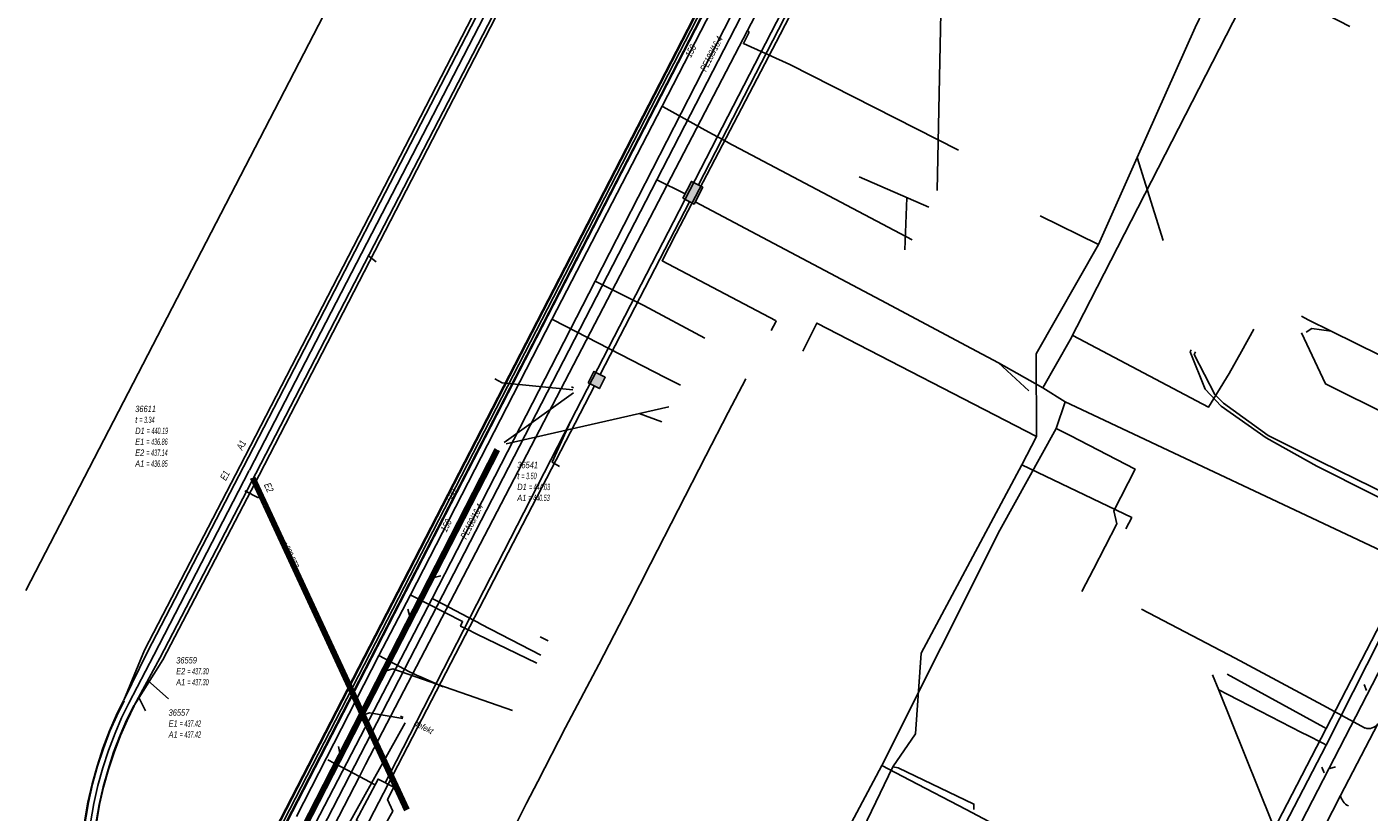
# Model space of a CAD drawing. Header units: metres. Extents: x 2695563 to 2696938, y 1260544 to 1262032.
# Tile 115 of 256: x 2696481 to 2696587, y 1261041 to 1261103. Entities that reach past the tile are written whole.
import ezdxf

# ---------------------------------------------------------------- set-up
doc = ezdxf.new("R2010")
doc.units = ezdxf.units.M
doc.linetypes.add('AUSGEZOGEN', pattern=[0])
for name, color, linetype in [('AW_LK_ Haltung Text', 7, 'AUSGEZOGEN'), ('AW_LK_Ein-Auslauftext', 24, 'AUSGEZOGEN'), ('AW_LK_Haltung', 24, 'AUSGEZOGEN'), ('AW_LK_Normschacht Text', 24, 'AUSGEZOGEN'), ('AW_LK_Trasselinie', 24, 'AUSGEZOGEN'), ('EW_LK_Bauwerk_FL_Linie_Punkt', 1, 'AUSGEZOGEN'), ('EW_LK_Trasseabs', 1, 'AUSGEZOGEN'), ('FM_LK_SW_BAUWERK', 94, 'AUSGEZOGEN'), ('FM_LK_SW_TRASSEKANTE', 94, 'AUSGEZOGEN'), ('GA_LK_Leitung', 32, 'AUSGEZOGEN'), ('GA_LK_Leitung_Text', 32, 'AUSGEZOGEN'), ('TV_LK_LEITUNG', 92, 'AUSGEZOGEN'), ('WA_LK_Leitung', 171, 'AUSGEZOGEN'), ('WA_LK_Leitung_Text', 171, 'AUSGEZOGEN')]:
    doc.layers.add(name, color=color, linetype=linetype)
doc.styles.add('ARIAL', font='arial.ttf')

# ---------------------------------------------------------------- blocks, each defined once
blk = doc.blocks.new('COMPLEXOBJECT_2083')
at = {"layer": 'EW_LK_Trasseabs', "color": 1, "linetype": 'AUSGEZOGEN', "transparency": 33554687}
blk.add_line((6538.95, 11079.57), (6539.31, 11080.26), dxfattribs=at)
blk.add_lwpolyline([(6539.29, 11080.38), (6530.34, 11085.07), (6531.46, 11087.21), (6539.64, 11102.9), (6589.84, 11200)], dxfattribs=at)
blk.add_arc((6539.25, 11080.31), 0.0801, 324.0716, 56.8033, dxfattribs=at)
blk = doc.blocks.new('COMPLEXOBJECT_2103')
at = {"layer": 'EW_LK_Trasseabs', "color": 1, "linetype": 'AUSGEZOGEN', "transparency": 33554687}
blk.add_lwpolyline([(6553.7, 11093.79), (6540.4, 11100.53), (6536.75, 11102.18), (6537.16, 11102.98)], dxfattribs=at)
blk.add_arc((6537, 11103.06), 0.179, 335.5165, 64.9557, dxfattribs=at)
blk = doc.blocks.new('COMPLEXOBJECT_2727')
at = {"layer": 'EW_LK_Trasseabs', "color": 1, "linetype": 'AUSGEZOGEN', "transparency": 33554687}
blk.add_line((6585.75, 11048.27), (6582.42, 11050.06), dxfattribs=at)
blk.add_arc((6586.02, 11049.13), 0.899, 252.5681, 323.5029, dxfattribs=at)

msp = doc.modelspace()

# ---------------------------------------------------------------- hatches: boundary and pattern name
at = {"layer": 'EW_LK_Bauwerk_FL_Linie_Punkt', "lineweight": 18, "transparency": 33554687}
h = msp.add_hatch(dxfattribs=at)
h.set_pattern_fill('MUSTER', color=1, scale=4050, style=0, pattern_type=2)
h.set_pattern_definition([(0, (2703955, 1269100), (4050, 4050), [4050, -4050]), (90, (2703955, 1269100), (-4050, 4050), [4050, -4050])])
h.paths.add_polyline_path([(2696507.21, 1261040.79), (2696508.31, 1261040.21), (2696509.55, 1261040.56), (2696510.09, 1261041.54), (2696509.68, 1261042.45), (2696510.16, 1261043.41), (2696508.93, 1261044.05)], flags=0)
at = {"layer": 'FM_LK_SW_BAUWERK', "transparency": 33554687}
for points in [[(2696532.95, 1261089.81), (2696533.83, 1261089.35), (2696534.52, 1261090.68), (2696533.63, 1261091.14)], [(2696525.48, 1261075.28), (2696526.37, 1261074.82), (2696526.83, 1261075.71), (2696525.94, 1261076.17)]]:
    msp.add_hatch(color=7, dxfattribs=at).paths.add_polyline_path(points)

# ---------------------------------------------------------------- linework, layer by layer
at = {"layer": 'AW_LK_Haltung', "color": 24, "linetype": 'AUSGEZOGEN', "transparency": 33554687}
for p, q in [((2696498.79, 1261068.38), (2696582.95, 1261231.12)), ((2696481.16, 1261058.92), (2696511.3, 1261117.06)), ((2696552.98, 1261090.42), (2696553.54, 1261116.51)), ((2696611.98, 1261099.47), (2696581.7, 1261040.69)), ((2696552.34, 1261089.1), (2696546.84, 1261091.5)), ((2696550.45, 1261085.74), (2696550.6, 1261089.85)), ((2696508.78, 1261084.79), (2696508.17, 1261085.28)), ((2696582.06, 1261079.25), (2696582.51, 1261079.54)), ((2696582.51, 1261079.54), (2696584.03, 1261079.34)), ((2696524.17, 1261074.96), (2696524.32, 1261074.88)), ((2696524.33, 1261074.48), (2696518.88, 1261070.58)), ((2696531.84, 1261073.38), (2696519.02, 1261070.47)), ((2696531.28, 1261072.2), (2696529.51, 1261072.85)), ((2696499.51, 1261066.2), (2696498.44, 1261066.75)), ((2696513.87, 1261060.06), (2696513.35, 1261059.93)), ((2696511.28, 1261057.43), (2696511.42, 1261056.87)), ((2696521.71, 1261055.26), (2696522.34, 1261054.94)), ((2696489.29, 1261050.04), (2696491.25, 1261053.83)), ((2696492.42, 1261050.39), (2696490.78, 1261051.81)), ((2696586.63, 1261051.51), (2696586.82, 1261051.04)), ((2696490.59, 1261049.42), (2696490.08, 1261050.49)), ((2696510.7, 1261049.02), (2696510.91, 1261048.92)), ((2696505.8, 1261046.61), (2696505.91, 1261046.1)), ((2696583.31, 1261045), (2696583.48, 1261044.55)), ((2696584.39, 1261045.02), (2696583.93, 1261044.88))]:
    msp.add_line(p, q, dxfattribs=at)
at = {"layer": 'AW_LK_Haltung', "linetype": 'AUSGEZOGEN', "transparency": 33554687}
for p, q in [((2696518.17, 1261070.07), (2696490.09, 1261015.26)), ((2696518.18, 1261070.07), (2696490.11, 1261015.25)), ((2696518.2, 1261070.06), (2696490.12, 1261015.24)), ((2696518.43, 1261069.94), (2696490.36, 1261015.12)), ((2696518.45, 1261069.93), (2696490.37, 1261015.11)), ((2696518.47, 1261069.92), (2696490.39, 1261015.1)), ((2696511.04, 1261041.56), (2696498.9, 1261067.72)), ((2696511.06, 1261041.57), (2696498.91, 1261067.73)), ((2696511.07, 1261041.58), (2696498.93, 1261067.74)), ((2696511.31, 1261041.69), (2696499.17, 1261067.85)), ((2696511.33, 1261041.7), (2696499.19, 1261067.86)), ((2696511.35, 1261041.7), (2696499.2, 1261067.87)), ((2696488.29, 1261049.07), (2696488.87, 1261050.25)), ((2696488.31, 1261049.06), (2696488.89, 1261050.24)), ((2696488.33, 1261049.05), (2696488.91, 1261050.23)), ((2696489.11, 1261048.69), (2696489.68, 1261049.85)), ((2696489.13, 1261048.68), (2696489.7, 1261049.84)), ((2696489.15, 1261048.67), (2696489.72, 1261049.83)), ((2696487.76, 1261047.85), (2696488.29, 1261049.07)), ((2696487.78, 1261047.85), (2696488.31, 1261049.06)), ((2696487.8, 1261047.84), (2696488.33, 1261049.05)), ((2696488.6, 1261047.51), (2696489.11, 1261048.69)), ((2696488.62, 1261047.5), (2696489.13, 1261048.68)), ((2696488.64, 1261047.5), (2696489.15, 1261048.67)), ((2696487.24, 1261046.48), (2696487.76, 1261047.85)), ((2696487.26, 1261046.47), (2696487.78, 1261047.85)), ((2696487.28, 1261046.46), (2696487.8, 1261047.84)), ((2696488.09, 1261046.18), (2696488.6, 1261047.51)), ((2696488.11, 1261046.17), (2696488.62, 1261047.5)), ((2696488.13, 1261046.16), (2696488.64, 1261047.5)), ((2696486.79, 1261045.08), (2696487.24, 1261046.48)), ((2696486.81, 1261045.07), (2696487.26, 1261046.47)), ((2696486.82, 1261045.07), (2696487.28, 1261046.46)), ((2696487.65, 1261044.82), (2696488.09, 1261046.18)), ((2696487.67, 1261044.81), (2696488.11, 1261046.17)), ((2696487.69, 1261044.81), (2696488.13, 1261046.16)), ((2696486.39, 1261043.67), (2696486.79, 1261045.08)), ((2696486.41, 1261043.66), (2696486.81, 1261045.07)), ((2696486.43, 1261043.66), (2696486.82, 1261045.07)), ((2696487.26, 1261043.44), (2696487.65, 1261044.82)), ((2696487.28, 1261043.44), (2696487.67, 1261044.81)), ((2696487.3, 1261043.43), (2696487.69, 1261044.81)), ((2696486.06, 1261042.23), (2696486.39, 1261043.67)), ((2696486.08, 1261042.23), (2696486.41, 1261043.66)), ((2696486.1, 1261042.22), (2696486.43, 1261043.66)), ((2696486.94, 1261042.06), (2696487.26, 1261043.44)), ((2696486.96, 1261042.05), (2696487.28, 1261043.44)), ((2696486.98, 1261042.05), (2696487.3, 1261043.43)), ((2696485.67, 1261039.91), (2696486.06, 1261042.23)), ((2696485.69, 1261039.91), (2696486.08, 1261042.23)), ((2696485.71, 1261039.9), (2696486.1, 1261042.22)), ((2696486.56, 1261039.79), (2696486.94, 1261042.06)), ((2696486.58, 1261039.79), (2696486.96, 1261042.05)), ((2696486.6, 1261039.79), (2696486.98, 1261042.05))]:
    msp.add_line(p, q, dxfattribs=at)
at = {"layer": 'AW_LK_Haltung', "color": 255, "transparency": 33554687}
for p, q in [((2696518.32, 1261070), (2696490.24, 1261015.18)), ((2696511.19, 1261041.63), (2696499.05, 1261067.79)), ((2696488.72, 1261048.87), (2696489.29, 1261050.04)), ((2696488.2, 1261047.68), (2696488.72, 1261048.87)), ((2696487.68, 1261046.32), (2696488.2, 1261047.68)), ((2696487.24, 1261044.94), (2696487.68, 1261046.32)), ((2696486.85, 1261043.55), (2696487.24, 1261044.94)), ((2696486.52, 1261042.14), (2696486.85, 1261043.55)), ((2696486.14, 1261039.85), (2696486.52, 1261042.14))]:
    msp.add_line(p, q, dxfattribs=at)
at = {"layer": 'AW_LK_Haltung', "color": 24, "linetype": 'AUSGEZOGEN', "transparency": 33554687}
for points in [[(2696581.69, 1261080.51), (2696582.23, 1261080.24), (2696584.03, 1261079.34), (2696597.58, 1261072.68), (2696597.72, 1261072.21)], [(2696518.13, 1261075.59), (2696518.72, 1261075.28), (2696524.27, 1261074.71)], [(2696491.25, 1261053.83), (2696491.26, 1261053.83), (2696498.78, 1261068.37)], [(2696519.52, 1261049.47), (2696510.09, 1261052.75), (2696509.56, 1261052.57)], [(2696574.7, 1261052.28), (2696575.19, 1261051.06), (2696580.36, 1261038.2)], [(2696510.88, 1261048.83), (2696508.26, 1261049.27), (2696507.8, 1261049.13)], [(2696504.29, 1261037.56), (2696504.06, 1261037.65), (2696505.26, 1261038.08), (2696511.06, 1261048.5)]]:
    msp.add_lwpolyline(points, dxfattribs=at)
at = {"layer": 'AW_LK_Trasselinie', "color": 24, "linetype": 'AUSGEZOGEN', "transparency": 33554687}
for p, q in [((2696498.07, 1261068.74), (2696582.42, 1261231.92)), ((2696498.32, 1261068.64), (2696582.68, 1261231.82)), ((2696499.31, 1261068.12), (2696583.65, 1261231.3)), ((2696499.55, 1261067.99), (2696583.92, 1261231.22)), ((2696490.53, 1261054.21), (2696498.07, 1261068.74)), ((2696490.77, 1261054.08), (2696498.32, 1261068.64)), ((2696491.74, 1261053.58), (2696499.31, 1261068.12)), ((2696491.98, 1261053.45), (2696499.55, 1261067.99)), ((2696488.89, 1261050.27), (2696490.53, 1261054.21)), ((2696488.89, 1261050.27), (2696490.77, 1261054.08)), ((2696489.7, 1261049.84), (2696491.74, 1261053.58)), ((2696489.7, 1261049.84), (2696491.98, 1261053.45))]:
    msp.add_line(p, q, dxfattribs=at)
at = {"layer": 'EW_LK_Bauwerk_FL_Linie_Punkt', "color": 1, "linetype": 'AUSGEZOGEN', "transparency": 33554687}
msp.add_lwpolyline([(2696507.21, 1261040.79), (2696508.31, 1261040.21), (2696509.55, 1261040.56), (2696510.09, 1261041.54), (2696509.68, 1261042.45), (2696510.16, 1261043.41), (2696508.93, 1261044.05), (2696507.21, 1261040.79)], close=True, dxfattribs=at)
at = {"layer": 'EW_LK_Trasseabs', "color": 1, "linetype": 'AUSGEZOGEN', "transparency": 33554687}
for p, q in [((2696538.05, 1261103.03), (2696548.08, 1261122.43)), ((2696524.13, 1261072.27), (2696540.75, 1261104.49)), ((2696507.95, 1261045.21), (2696538.05, 1261103.03)), ((2696536.53, 1261072.92), (2696537.92, 1261075.59)), ((2696534.76, 1261069.52), (2696536.53, 1261072.92)), ((2696509.86, 1261044.46), (2696524.13, 1261072.27)), ((2696530.39, 1261061.02), (2696534.76, 1261069.52)), ((2696528.74, 1261057.75), (2696530.39, 1261061.02)), ((2696526.32, 1261053.08), (2696528.74, 1261057.75)), ((2696571.96, 1261055.94), (2696569.08, 1261057.43)), ((2696576.48, 1261053.57), (2696571.96, 1261055.94)), ((2696583.39, 1261049.87), (2696576.48, 1261053.57)), ((2696523.7, 1261048.13), (2696526.32, 1261053.08)), ((2696584.77, 1261042.77), (2696587.72, 1261048.41)), ((2696521.53, 1261043.87), (2696523.7, 1261048.13)), ((2696507.46, 1261044.27), (2696504.98, 1261045.57)), ((2696507.46, 1261044.27), (2696507.95, 1261045.21)), ((2696507.06, 1261043.51), (2696507.46, 1261044.27)), ((2696508.69, 1261043.6), (2696507.46, 1261044.27)), ((2696509.5, 1261043.75), (2696509.86, 1261044.46)), ((2696520.62, 1261042.16), (2696521.53, 1261043.87)), ((2696519.04, 1261039.01), (2696520.62, 1261042.16)), ((2696581.93, 1261037.22), (2696584.77, 1261042.77))]:
    msp.add_line(p, q, dxfattribs=at)
for points in [[(2696593.83, 1261070.09), (2696583.59, 1261075.2), (2696581.71, 1261079.22)], [(2696523.23, 1261068.69), (2696522.64, 1261069.02), (2696524.13, 1261072.27)], [(2696475.84, 1260982.93), (2696486.55, 1261003.8), (2696507.06, 1261043.51)]]:
    msp.add_lwpolyline(points, dxfattribs=at)
msp.add_arc((2696585.95, 1261042.99), 1.19, 190.7126, 242.1406, dxfattribs=at)
at = {"layer": 'FM_LK_SW_BAUWERK', "color": 94, "transparency": 33554687}
for points in [[(2696532.95, 1261089.81), (2696533.83, 1261089.35), (2696534.52, 1261090.68), (2696533.63, 1261091.14), (2696532.95, 1261089.81)], [(2696525.48, 1261075.28), (2696526.37, 1261074.82), (2696526.83, 1261075.71), (2696525.94, 1261076.17), (2696525.48, 1261075.28)]]:
    msp.add_lwpolyline(points, close=True, dxfattribs=at)
at = {"layer": 'FM_LK_SW_TRASSEKANTE', "color": 94, "linetype": 'AUSGEZOGEN', "transparency": 33554687}
for p, q in [((2696530.89, 1261091.27), (2696533.12, 1261090.15)), ((2696533.48, 1261089.53), (2696526.43, 1261075.92)), ((2696561.31, 1261074.88), (2696563.47, 1261078.66)), ((2696557.82, 1261076.84), (2696561.31, 1261074.88)), ((2696563.09, 1261073.76), (2696562.37, 1261071.68))]:
    msp.add_line(p, q, dxfattribs=at)
for points in [[(2696530.89, 1261091.27), (2696563.47, 1261154.46), (2696580.93, 1261188.27)], [(2696581.75, 1261183.96), (2696563.47, 1261147.73), (2696534.18, 1261090.86)], [(2696563.47, 1261078.66), (2696577.89, 1261106.81), (2696581.9, 1261105.08), (2696583.72, 1261104.25), (2696585.5, 1261103.33)], [(2696446.33, 1260922.95), (2696446.49, 1260927.7), (2696530.89, 1261091.27)], [(2696533.92, 1261089.52), (2696548.55, 1261081.77), (2696555.7, 1261077.97), (2696557.82, 1261076.84), (2696560.21, 1261074.65)], [(2696563.67, 1261079), (2696574.37, 1261073.35), (2696575.99, 1261076), (2696576.97, 1261077.74), (2696577.94, 1261079.49)], [(2696477.66, 1260981.76), (2696486.57, 1260998.79), (2696507.11, 1261038.6), (2696525.99, 1261075.02)], [(2696561.31, 1261074.88), (2696563.09, 1261073.76), (2696563.47, 1261073.58)], [(2696563.47, 1261073.58), (2696589.35, 1261061.41), (2696618.16, 1261046.36), (2696623.2, 1261055.27)], [(2696563.47, 1261071.11), (2696562.37, 1261071.68), (2696557.94, 1261063.67), (2696548.63, 1261045.13)], [(2696563.47, 1261071.11), (2696568.59, 1261068.47), (2696566.9, 1261065.18), (2696567.15, 1261064.15), (2696565.31, 1261060.59), (2696564.4, 1261058.82)], [(2696548.63, 1261045.13), (2696539.66, 1261028.3), (2696535.79, 1261020.42), (2696542.44, 1261016.96), (2696544.21, 1261016.04)], [(2696548.63, 1261045.13), (2696550.84, 1261043.97), (2696555.27, 1261041.65), (2696559.69, 1261039.33)]]:
    msp.add_lwpolyline(points, dxfattribs=at)
at = {"layer": 'GA_LK_Leitung', "color": 32, "linetype": 'AUSGEZOGEN', "transparency": 33554687}
msp.add_line((2696529.87, 1261081.35), (2696534.68, 1261078.79), dxfattribs=at)
for points in [[(2696499.54, 1261037.2), (2696503.29, 1261039.21), (2696513.2, 1261058.28), (2696526.03, 1261083.28), (2696550.89, 1261131.82), (2696550.65, 1261135.99), (2696558.71, 1261151.48), (2696568.36, 1261170.31), (2696598.43, 1261228.5), (2696600.55, 1261232.74), (2696603.64, 1261239.39), (2696606.05, 1261245.24)], [(2696526.03, 1261083.28), (2696526.41, 1261083.09), (2696529.61, 1261081.49), (2696529.87, 1261081.35)], [(2696591.98, 1261064.14), (2696591.82, 1261064.22), (2696591.52, 1261064.37), (2696582.91, 1261068.7), (2696578.91, 1261070.93), (2696575.36, 1261073.42), (2696574.12, 1261074.78), (2696572.92, 1261077.71), (2696573.01, 1261077.88)], [(2696591.98, 1261064.14), (2696583.64, 1261048.04), (2696572.15, 1261025.82), (2696565.76, 1261013.47)], [(2696513.2, 1261058.28), (2696513.57, 1261058.09), (2696516.49, 1261056.56), (2696516.76, 1261056.42)], [(2696516.76, 1261056.42), (2696517.04, 1261056.27), (2696521.75, 1261053.81)], [(2696583.64, 1261048.04), (2696583.47, 1261048.14), (2696575.84, 1261052.33)]]:
    msp.add_lwpolyline(points, dxfattribs=at)
at = {"layer": 'TV_LK_LEITUNG', "color": 92, "linetype": 'AUSGEZOGEN', "transparency": 33554687}
for p, q in [((2696565.7, 1261086.17), (2696568.75, 1261093.02)), ((2696568.75, 1261093.02), (2696570.81, 1261086.47)), ((2696565.7, 1261086.17), (2696561.11, 1261088.43)), ((2696559.65, 1261068.82), (2696560.83, 1261071.04)), ((2696549.5, 1261045.01), (2696551.28, 1261047.63))]:
    msp.add_line(p, q, dxfattribs=at)
for points in [[(2696568.75, 1261093.02), (2696573.32, 1261103.27), (2696573.98, 1261104.61)], [(2696560.83, 1261071.04), (2696560.8, 1261077.54), (2696565.7, 1261086.17)], [(2696560.83, 1261071.04), (2696543.52, 1261079.97), (2696542.41, 1261077.76)], [(2696551.28, 1261047.63), (2696551.72, 1261053.98), (2696559.65, 1261068.82)], [(2696567.87, 1261063.77), (2696568.32, 1261064.66), (2696559.65, 1261068.82)], [(2696539.69, 1261030.65), (2696543.15, 1261037.42), (2696546.48, 1261038.74), (2696549.5, 1261045.01)], [(2696555.87, 1261041.67), (2696555.89, 1261042.09), (2696549.92, 1261044.95), (2696549.5, 1261045.01)]]:
    msp.add_lwpolyline(points, dxfattribs=at)
at = {"layer": 'WA_LK_Leitung', "linetype": 'AUSGEZOGEN', "transparency": 33554687}
for p, q in [((2696536.94, 1261110.16), (2696500.8, 1261040.03)), ((2696536.97, 1261110.14), (2696500.83, 1261040.02)), ((2696537, 1261110.13), (2696500.86, 1261040)), ((2696537.39, 1261109.93), (2696501.25, 1261039.8)), ((2696537.41, 1261109.92), (2696501.28, 1261039.79)), ((2696537.44, 1261109.9), (2696501.3, 1261039.77))]:
    msp.add_line(p, q, dxfattribs=at)
at = {"layer": 'WA_LK_Leitung', "color": 255, "linetype": 'AUSGEZOGEN', "transparency": 33554687}
msp.add_line((2696537.19, 1261110.03), (2696501.05, 1261039.9), dxfattribs=at)
at = {"layer": 'WA_LK_Leitung', "color": 7, "linetype": 'AUSGEZOGEN', "transparency": 33554687}
for points in [[(2696605.36, 1261244.95), (2696605.05, 1261244.19), (2696603.2, 1261239.65), (2696600.71, 1261234.2), (2696598.02, 1261228.89), (2696567.91, 1261170.59), (2696563.83, 1261162.51), (2696554.99, 1261145.57), (2696550.04, 1261136.07), (2696550.15, 1261133.53), (2696544.32, 1261122.14), (2696537.84, 1261109.71), (2696531.33, 1261097.07), (2696522.63, 1261080.26), (2696511.48, 1261058.57), (2696509.6, 1261054.94), (2696509, 1261053.78), (2696502.51, 1261041.1)], [(2696531.33, 1261097.07), (2696531.41, 1261097.02), (2696534.47, 1261095.31)], [(2696534.47, 1261095.31), (2696535.29, 1261094.86), (2696536.18, 1261094.38), (2696536.78, 1261094.05), (2696536.95, 1261093.96), (2696551.01, 1261086.52)], [(2696522.63, 1261080.26), (2696522.72, 1261080.22), (2696531.56, 1261075.7), (2696532.76, 1261075.09)], [(2696594.57, 1261068.19), (2696594.4, 1261068.27), (2696593.11, 1261068.89), (2696592.24, 1261069.31), (2696590.02, 1261065.72), (2696583.23, 1261069.04), (2696579.07, 1261071.11), (2696575.56, 1261073.67), (2696574.88, 1261074.35), (2696573.23, 1261077.5), (2696573.34, 1261077.71)], [(2696590.06, 1261059.39), (2696583.65, 1261046.74), (2696578.23, 1261036.3), (2696572.01, 1261024.4), (2696567.68, 1261016.12)], [(2696511.48, 1261058.57), (2696511.57, 1261058.52), (2696515.59, 1261056.46), (2696515.43, 1261056.1), (2696516.16, 1261055.75), (2696516.44, 1261055.61)], [(2696516.44, 1261055.61), (2696516.71, 1261055.48), (2696521.43, 1261053.19)], [(2696509, 1261053.78), (2696511.4, 1261052.51), (2696511.7, 1261052.37), (2696511.97, 1261052.24)], [(2696511.97, 1261052.24), (2696512.21, 1261052.13), (2696514.05, 1261051.31)], [(2696581.87, 1261047.65), (2696581.71, 1261047.73), (2696578.45, 1261049.41), (2696575.9, 1261050.73), (2696575.2, 1261051.09)], [(2696583.65, 1261046.74), (2696583.48, 1261046.83), (2696582.03, 1261047.57), (2696581.87, 1261047.65)]]:
    msp.add_lwpolyline(points, dxfattribs=at)

# ---------------------------------------------------------------- block references
at = {"layer": 'EW_LK_Trasseabs', "color": 1, "linetype": 'AUSGEZOGEN', "lineweight": -3, "transparency": 33554687}
for name in ['COMPLEXOBJECT_2083', 'COMPLEXOBJECT_2103', 'COMPLEXOBJECT_2727']:
    msp.add_blockref(name, (2690000.97, 1249999.81), dxfattribs=at)

# ---------------------------------------------------------------- texts
at = {"layer": 'AW_LK_ Haltung Text', "color": 24, "transparency": 33554687, "insert": (2696501.96, 1261061.77), "char_height": 0.5571, "width": 2.7554, "attachment_point": 5, "rotation": 294.8238, "style": 'ARIAL'}
msp.add_mtext('\\A1;{\\fArial|i1|b0;\\H0.557054;\\W0.700000;\\C24;< \\W0.490000;300 STZ}\\P', dxfattribs=at)
at = {"layer": 'AW_LK_Ein-Auslauftext', "color": 24, "transparency": 33554687, "char_height": 0.5571, "attachment_point": 7, "style": 'ARIAL'}
for s, insert, width, rotation in [('\\A1;{\\fArial|i1|b0;\\H0.557054;\\W0.700000;\\C24;A1}\\P', (2696498.23, 1261069.92), 0.8554, 62.6526), ('\\A1;{\\fArial|i1|b0;\\H0.557054;\\W0.700000;\\C24;E1}\\P', (2696496.94, 1261067.52), 0.8554, 62.6418), ('\\A1;{\\fArial|i1|b0;\\H0.557054;\\W0.700000;\\C24;E2}\\P', (2696499.92, 1261067.23), 0.8638, 294.8967)]:
    msp.add_mtext(s, dxfattribs=dict(at, insert=insert, width=width, rotation=rotation))
at = {"layer": 'AW_LK_Normschacht Text', "color": 24, "transparency": 33554687, "char_height": 0.5064, "attachment_point": 1, "line_spacing_factor": 1.024096, "style": 'ARIAL'}
for s, insert, width in [('\\A1;{\\fArial|i1|b0;\\H0.506413;\\W0.694955;\\C24;36611}\\P{\\fArial|i1|b0;\\H0.505000;\\W0.694955;\\C24;t \\W0.486468;= 3.34}\\P{\\fArial|i1|b0;\\H0.505000;\\W0.694955;\\C24;D1 \\W0.486468;= 440.19}\\P{\\fArial|i1|b0;\\H0.505000;\\W0.694955;\\C24;E1 \\W0.486468;= 436.86}\\P{\\fArial|i1|b0;\\H0.505000;\\W0.694955;\\C24;E2 \\W0.486468;= 437.14}\\P{\\fArial|i1|b0;\\H0.505000;\\W0.694955;\\C24;A1 \\W0.486468;= 436.85}\\P', (2696489.79, 1261073.47), 2.8332), ('\\A1;{\\fArial|i1|b0;\\H0.506413;\\W0.694636;\\C24;36541}\\P{\\fArial|i1|b0;\\H0.505000;\\W0.694636;\\C24;t \\W0.486245;= 3.50}\\P{\\fArial|i1|b0;\\H0.505000;\\W0.694636;\\C24;D1 \\W0.486245;= 444.03}\\P{\\fArial|i1|b0;\\H0.505000;\\W0.694636;\\C24;A1 \\W0.486245;= 440.53}\\P', (2696519.9, 1261069.05), 2.8352), ('\\A1;{\\fArial|i1|b0;\\H0.506413;\\W0.694500;\\C24;36559}\\P{\\fArial|i1|b0;\\H0.505000;\\W0.694500;\\C24;E2 \\W0.486150;= 437.30}\\P{\\fArial|i1|b0;\\H0.505000;\\W0.694500;\\C24;A1 \\W0.486150;= 437.30}\\P', (2696493.02, 1261053.67), 2.8146), ('\\A1;{\\fArial|i1|b0;\\H0.506413;\\W0.694273;\\C24;36557}\\P{\\fArial|i1|b0;\\H0.505000;\\W0.694273;\\C24;E1 \\W0.485991;= 437.42}\\P{\\fArial|i1|b0;\\H0.505000;\\W0.694273;\\C24;A1 \\W0.485991;= 437.42}\\P', (2696492.42, 1261049.55), 2.8137)]:
    msp.add_mtext(s, dxfattribs=dict(at, insert=insert, width=width))
at = {"layer": 'AW_LK_Normschacht Text', "color": 24, "transparency": 33554687, "insert": (2696511.81, 1261048.51), "char_height": 0.4811, "width": 1.4537, "attachment_point": 4, "rotation": 333.0846, "style": 'ARIAL'}
msp.add_mtext('\\A1;{\\fArial|i1|b0;\\H0.481092;\\W0.700000;\\C24;defekt}\\P', dxfattribs=at)
at = {"layer": 'GA_LK_Leitung_Text', "color": 32, "transparency": 33554687, "char_height": 0.5583, "width": 3.0577, "attachment_point": 5, "style": 'ARIAL'}
for insert, rotation in [((2696535.21, 1261101.19), 62.883), ((2696516.32, 1261064.35), 62.8227)]:
    msp.add_mtext('\\A1;{\\fArial|i1|b0;\\H0.558250;\\W0.700000;\\C32;PE180/16.4}\\P', dxfattribs=dict(at, insert=insert, rotation=rotation))
at = {"layer": 'WA_LK_Leitung_Text', "color": 7, "transparency": 33554687, "char_height": 0.5543, "attachment_point": 5, "style": 'ARIAL'}
for s, insert, width, rotation in [('\\A1;{\\fArial|i1|b0;\\H0.554263;\\W0.700000;\\C7;150}\\P', (2696533.57, 1261101.41), 1.1001, 62.7426), ('\\A1;{\\fArial|i1|b0;\\H0.554263;\\W0.700000;\\C7;500}\\P', (2696514.72, 1261066.41), 1.1063, 62.7372), ('\\A1;{\\fArial|i1|b0;\\H0.554263;\\W0.700000;\\C7;150}\\P', (2696514.3, 1261064.03), 1.1001, 62.7984)]:
    msp.add_mtext(s, dxfattribs=dict(at, insert=insert, width=width, rotation=rotation))

doc.saveas('drawing.dxf')
